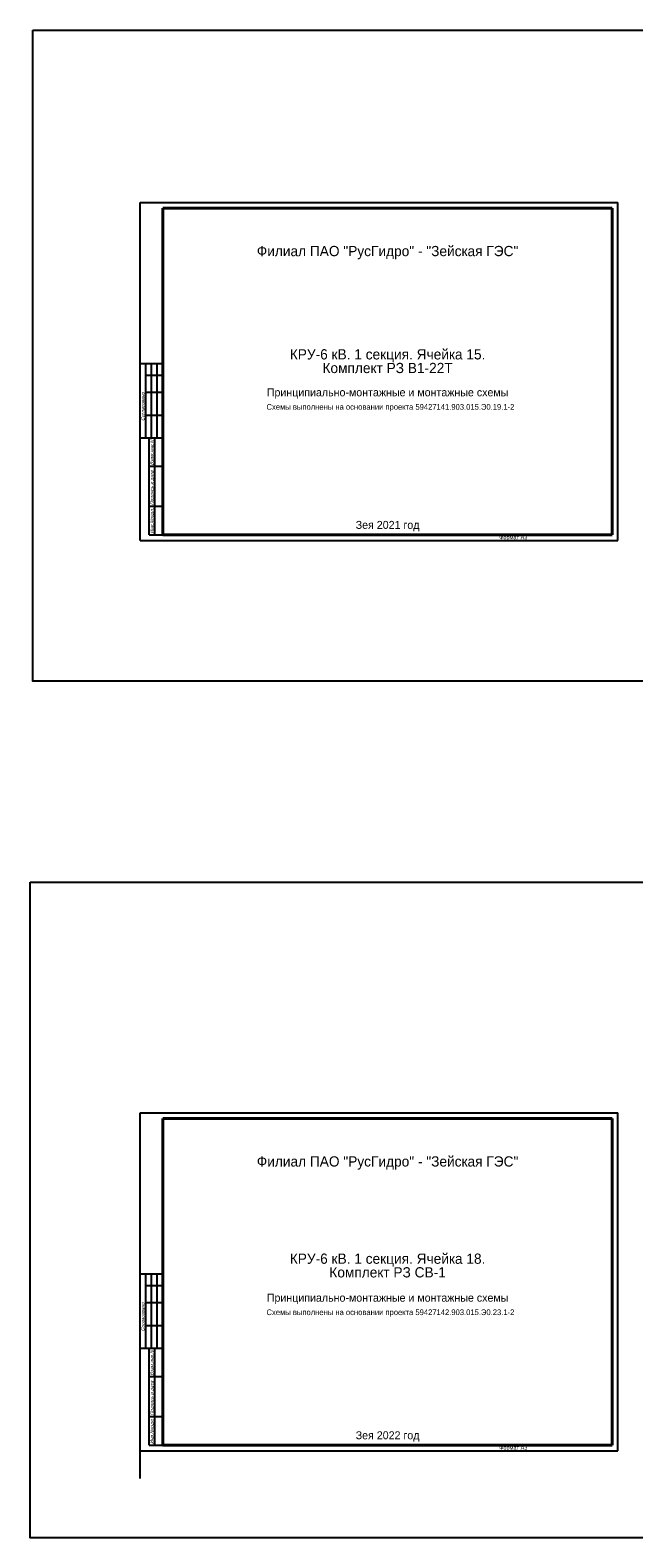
# Model space of a CAD drawing. Header units: millimetres. Extents: x 7700 to 12777, y -2533 to 2568.
# Tile 31 of 74: x 7700 to 8230, y -224 to 1101. Entities that reach past the tile are written whole.
import ezdxf

# ---------------------------------------------------------------- set-up
doc = ezdxf.new("R2010")
doc.units = ezdxf.units.MM
doc.layers.add('основная 0.5', color=7, linetype='Continuous', lineweight=50)
doc.styles.add('SIMPLEX', font='txt', dxfattribs={"height": 5})
doc.styles.get("Standard").update_dxf_attribs({"font": 'arial.ttf'})

msp = doc.modelspace()

# ---------------------------------------------------------------- linework, layer by layer
for p, q in [((7796.3, 652.4), (7796.3, 949.5)), ((7796.3, 949.5), (8216.3, 949.5)), ((7796.3, 652.4), (7796.3, 949.5)), ((8216.3, 652.4), (8216.3, 949.5)), ((8216.3, 652.4), (8216.3, 949.5)), ((7816.3, 807.7), (7796.3, 807.7)), ((7801.3, 742.7), (7801.3, 807.7)), ((7801.3, 797.7), (7816.3, 797.7)), ((7806.3, 742.7), (7806.3, 807.7)), ((7811.3, 742.7), (7811.3, 807.7)), ((7801.3, 782.7), (7816.3, 782.7)), ((7801.3, 762.7), (7816.3, 762.7)), ((7796.3, 742.7), (7816.3, 742.7)), ((7804.3, 657.5), (7804.3, 742.7)), ((7809.2, 657.5), (7809.2, 742.7)), ((7804.3, 717.7), (7816.3, 717.7)), ((7804.3, 682.7), (7816.3, 682.7)), ((7796.3, 652.4), (8216.3, 652.4)), ((7804.3, 657.5), (7816.3, 657.5)), ((7796.3, -147.9), (7796.3, 149.2)), ((7796.3, 149.2), (8216.3, 149.2)), ((7796.3, -147.9), (7796.3, 149.2)), ((8216.3, -147.9), (8216.3, 149.2)), ((8216.3, -147.9), (8216.3, 149.2)), ((7816.3, 7.4), (7796.3, 7.4)), ((7801.3, -57.6), (7801.3, 7.4)), ((7806.3, -57.6), (7806.3, 7.4)), ((7811.3, -57.6), (7811.3, 7.4)), ((7801.3, -2.6), (7816.3, -2.6)), ((7801.3, -17.6), (7816.3, -17.6)), ((7801.3, -37.6), (7816.3, -37.6)), ((7796.3, -57.6), (7816.3, -57.6)), ((7804.3, -142.8), (7804.3, -57.6)), ((7809.2, -142.8), (7809.2, -57.6)), ((7804.3, -82.6), (7816.3, -82.6)), ((7804.3, -117.6), (7816.3, -117.6)), ((7804.3, -142.8), (7816.3, -142.8)), ((7796.3, -147.9), (8216.3, -147.9))]:
    msp.add_line(p, q)
at = {"lineweight": 40}
for p, q in [((7816.3, 944.5), (8211.4, 944.5)), ((8211.4, 944.5), (8211.4, 657.5)), ((7816.3, 657.5), (8211.4, 657.5)), ((7816.3, 144.2), (8211.4, 144.2)), ((8211.4, 144.2), (8211.4, -142.8)), ((7816.3, -142.8), (8211.4, -142.8))]:
    msp.add_line(p, q, dxfattribs=at)
at = {"linetype": 'Continuous', "lineweight": 40}
for p, q in [((7816.3, 944.5), (7816.3, 657.5)), ((7816.3, 144.2), (7816.3, -142.8))]:
    msp.add_line(p, q, dxfattribs=at)
at = {"linetype": 'Continuous'}
for p, q in [((7816.3, 798.5), (7816.3, 778.5)), ((7816.3, 758.5), (7816.3, 738.5)), ((7816.3, -1.8), (7816.3, -21.8)), ((7816.3, -41.8), (7816.3, -61.8))]:
    msp.add_line(p, q, dxfattribs=at)
at = {"color": 1}
msp.add_line((7796.3, -172.1), (7796.3, -147.9), dxfattribs=at)
at = {"color": 2}
for points in [[(7702, 1101), (12739.6, 1101), (12739.6, 528.8), (7702, 528.8)], [(7699.7, 352.1), (11847.3, 352.1), (11847.3, -224.4), (7699.7, -224.4)]]:
    msp.add_lwpolyline(points, close=True, dxfattribs=at)
at = {"layer": 'основная 0.5', "lineweight": 40}
for p, q in [((8211.4, 657.5), (8211.4, 712.5)), ((8026.4, 657.5), (8211.4, 657.5)), ((8211.4, -142.8), (8211.4, -87.8)), ((8026.4, -142.8), (8211.4, -142.8))]:
    msp.add_line(p, q, dxfattribs=at)

# ---------------------------------------------------------------- texts
at = {"linetype": 'Continuous', "oblique": 20}
for s, p in [('Согласовано', (7800.2, 757.4)), ('Взам.инв.N', (7808.2, 718.4)), ('Подпись и дата', (7808.2, 683.4)), ('Инв.Nподл.', (7808.2, 658.4)), ('Согласовано', (7800.2, -42.9)), ('Взам.инв.N', (7808.2, -81.9)), ('Подпись и дата', (7808.2, -116.9)), ('Инв.Nподл.', (7808.2, -141.9))]:
    msp.add_text(s, height=3, rotation=90, dxfattribs=at).set_placement(p)
at = {"lineweight": 35, "width": 395.094, "attachment_point": 5, "line_spacing_factor": 0.8, "style": 'SIMPLEX'}
for s, insert, char_height in [('Филиал ПАО "РусГидро" - "Зейская ГЭС"', (8013.9, 905.5), 9), ('КРУ-6 кВ. 1 секция. Ячейка 15.\\PКомплект РЗ В1-22Т', (8013.9, 810), 9), ('Принципиально-монтажные и монтажные схемы', (8013.9, 781.6), 7), ('Зея 2021 год', (8013.9, 665.1), 7), ('Филиал ПАО "РусГидро" - "Зейская ГЭС"', (8013.9, 105.2), 9), ('КРУ-6 кВ. 1 секция. Ячейка 18.\\PКомплект РЗ СВ-1', (8013.9, 15), 9), ('Принципиально-монтажные и монтажные схемы', (8013.9, -14.3), 7), ('\\pi-15,l20,t20;Схемы выполнены на основании проекта 59427142.903.015.Э0.23.1-2', (8013.9, -26.8), 5), ('Зея 2022 год', (8013.9, -135.2), 7)]:
    msp.add_mtext(s, dxfattribs=dict(at, insert=insert, char_height=char_height))
at = {"color": 1, "lineweight": 35, "insert": (8013.9, 769.1), "char_height": 5, "width": 395.094, "attachment_point": 5, "line_spacing_factor": 0.8, "style": 'SIMPLEX'}
msp.add_mtext('\\pi-15,l20,t20;{\\C256;Схемы выполнены на основании проекта 59427141.903.015.Э0.19.1-2}', dxfattribs=at)
at = {"lineweight": 30, "char_height": 3.5, "attachment_point": 1}
for insert in [(8112, 657), (8112, -143.3)]:
    msp.add_mtext_dynamic_manual_height_columns('Формат А3', width=45.854, gutter_width=12.5, heights=[0], dxfattribs=dict(at, insert=insert))

doc.saveas('drawing.dxf')
